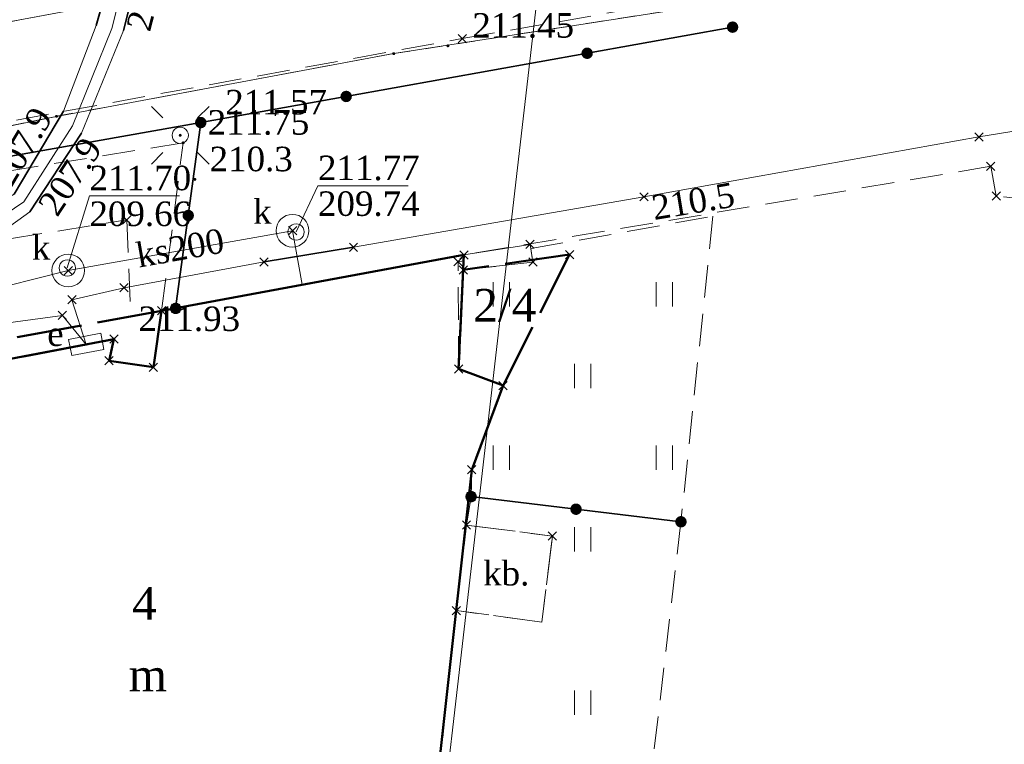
# Model space of a CAD drawing. Extents: x 7414218 to 7427513, y 5544630 to 5555035.
# Tile 40 of 46: x 7419608 to 7419639, y 5549631 to 5549653. Entities that reach past the tile are written whole.
import ezdxf
from ezdxf.enums import TextEntityAlignment as Align

# ---------------------------------------------------------------- set-up
doc = ezdxf.new("R2010")
doc.units = 0
for name, pattern in [('PRZER1-1', [1, 0.5, -0.5]), ('PRZER2-1', [1.5, 1, -0.5]), ('PRZER3-1', [2, 1.5, -0.5]), ('PRZER4-1', [2.5, 2, -0.5])]:
    doc.linetypes.add(name, pattern=pattern)
doc.layers.get('0').update_dxf_attribs({"linetype": 'CONTINUOUS'})
for name, color, linetype, lineweight in [('EGBA', 7, 'CONTINUOUS', 50), ('EGBA_O', 7, 'CONTINUOUS', 50), ('EGBN', 7, 'CONTINUOUS', 18), ('EGBN_O', 7, 'CONTINUOUS', 18), ('EGBP', 7, 'CONTINUOUS', 18), ('EGBU', 7, 'CONTINUOUS', 50), ('EGBU_O', 7, 'CONTINUOUS', 50), ('EGDE', 7, 'CONTINUOUS', 18), ('EGPG', 7, 'CONTINUOUS', 18), ('GOSRBG', 7, 'CONTINUOUS', 18), ('GUPPRZ_O', 7, 'CONTINUOUS', 18), ('OTDN', 7, 'CONTINUOUS', 18), ('OTKC', 7, 'CONTINUOUS', 18), ('OTKU', 7, 'CONTINUOUS', 18), ('OTKU_O', 7, 'CONTINUOUS', 18), ('OTOO', 7, 'CONTINUOUS', 35), ('OTRN', 7, 'CONTINUOUS', 13), ('OTRN_O', 7, 'CONTINUOUS', 13), ('OTRS', 7, 'CONTINUOUS', 13), ('OTRS_O', 7, 'CONTINUOUS', 13), ('OTZT', 7, 'CONTINUOUS', 18), ('SUEO', 7, 'CONTINUOUS', 18), ('SULO', 7, 'CONTINUOUS', 35), ('SUPK', 7, 'CONTINUOUS', 18), ('SUPW', 7, 'CONTINUOUS', 18), ('SUPW_O', 7, 'CONTINUOUS', 18)]:
    doc.layers.add(name, color=color, linetype=linetype, lineweight=lineweight)
for name, color, linetype, lineweight, true_color in [('EGUG', 7, 'CONTINUOUS', 18, 0x008000), ('GSPPRB', 7, 'CONTINUOUS', 18, 0x80ffff), ('SUEP', 1, 'CONTINUOUS', 18, 0xff0000), ('SUES', 1, 'CONTINUOUS', 18, 0xff0000), ('SUES_O', 1, 'CONTINUOUS', 18, 0xff0000), ('SUKP', 7, 'CONTINUOUS', 18, 0x803300), ('SUKP_O', 7, 'CONTINUOUS', 18, 0x803300), ('SUTP', 7, 'CONTINUOUS', 18, 0xff9100)]:
    doc.layers.add(name, color=color, linetype=linetype, lineweight=lineweight, true_color=true_color)
doc.styles.add('Times New Roman', font='times.ttf')

# ---------------------------------------------------------------- blocks, each defined once
blk = doc.blocks.new('GSPWPN1')
blk.add_hatch(color=0).paths.add_polyline_path([(-0.045, 0), (-0.043467, -0.011647), (-0.038971, -0.0225), (-0.03182, -0.03182), (-0.0225, -0.038971), (-0.011647, -0.043467), (0, -0.045), (0.011647, -0.043467), (0.0225, -0.038971), (0.03182, -0.03182), (0.038971, -0.0225), (0.043467, -0.011647), (0.045, 0), (0.043467, 0.011647), (0.038971, 0.0225), (0.03182, 0.03182), (0.0225, 0.038971), (0.011647, 0.043467), (0, 0.045), (-0.011647, 0.043467), (-0.0225, 0.038971), (-0.03182, 0.03182), (-0.038971, 0.0225), (-0.043467, 0.011647)])
blk = doc.blocks.new('GSPWPS1')
blk.add_hatch(color=0).paths.add_polyline_path([(-0.045, 0), (-0.043467, -0.011647), (-0.038971, -0.0225), (-0.03182, -0.03182), (-0.0225, -0.038971), (-0.011647, -0.043467), (0, -0.045), (0.011647, -0.043467), (0.0225, -0.038971), (0.03182, -0.03182), (0.038971, -0.0225), (0.043467, -0.011647), (0.045, 0), (0.043467, 0.011647), (0.038971, 0.0225), (0.03182, 0.03182), (0.0225, 0.038971), (0.011647, 0.043467), (0, 0.045), (-0.011647, 0.043467), (-0.0225, 0.038971), (-0.03182, 0.03182), (-0.038971, 0.0225), (-0.043467, 0.011647)])
blk = doc.blocks.new('GSSUTR1')
at = {"color": 0}
for points in [[(-0.25666, 0.36165), (-0.25666, -0.38835)], [(0.24334, -0.38835), (0.24334, 0.36165)]]:
    blk.add_lwpolyline(points, dxfattribs=at)
blk = doc.blocks.new('GUPIWZ1_1')
at = {"color": 0}
blk.add_lwpolyline([(0, 0.25), (0.064705, 0.241481), (0.125, 0.216506), (0.176777, 0.176777), (0.216506, 0.125), (0.241481, 0.064705), (0.25, 0), (0.241481, -0.064705), (0.216506, -0.125), (0.176777, -0.176777), (0.125, -0.216506), (0.064705, -0.241481), (0, -0.25), (-0.064705, -0.241481), (-0.125, -0.216506), (-0.176777, -0.176777), (-0.216506, -0.125), (-0.241481, -0.064705), (-0.25, 0), (-0.241481, 0.064705), (-0.216506, 0.125), (-0.176777, 0.176777), (-0.125, 0.216506), (-0.064705, 0.241481)], close=True, dxfattribs=at)
blk = doc.blocks.new('GUPESE1')
at = {"color": 0}
blk.add_lwpolyline([(-0.5, -0.25), (-0.5, 0.25), (0.5, 0.25), (0.5, -0.25)], close=True, dxfattribs=at)
blk = doc.blocks.new('GUPELA2')
blk.add_hatch(color=0).paths.add_polyline_path([(-0.001087, 0.044987), (0.011881, 0.043403), (0.021281, 0.03965), (0.030065, 0.033482), (0.038133, 0.023893), (0.043117, 0.012881), (0.044986, 0.001113), (0.044323, -0.007777), (0.040557, -0.019497), (0.033417, -0.030138), (0.024849, -0.037517), (0.013788, -0.042836), (0.002013, -0.044955), (-0.00982, -0.043916), (-0.020466, -0.040077), (-0.029541, -0.033946), (-0.036867, -0.025804), (-0.04187, -0.01649), (-0.04461, -0.005909), (-0.044532, 0.006476), (-0.041285, 0.017903), (-0.034764, 0.028574), (-0.024479, 0.03776), (-0.013449, 0.042943)])
at = {"color": 0}
for points in [[(-0.883883, 0.883883), (-0.53033, 0.53033)], [(0.883883, 0.883883), (0.53033, 0.53033)], [(-0.883883, -0.883883), (-0.53033, -0.53033)], [(0.883883, -0.883883), (0.53033, -0.53033)]]:
    blk.add_lwpolyline(points, dxfattribs=at)
blk = doc.blocks.new('GUPELA1')
at = {"color": 0}
blk.add_lwpolyline([(0, 0.25), (0.064705, 0.241481), (0.125, 0.216506), (0.176777, 0.176777), (0.216506, 0.125), (0.241481, 0.064705), (0.25, 0), (0.241481, -0.064705), (0.216506, -0.125), (0.176777, -0.176777), (0.125, -0.216506), (0.064705, -0.241481), (0, -0.25), (-0.064705, -0.241481), (-0.125, -0.216506), (-0.176777, -0.176777), (-0.216506, -0.125), (-0.241481, -0.064705), (-0.25, 0), (-0.241481, 0.064705), (-0.216506, 0.125), (-0.176777, 0.176777), (-0.125, 0.216506), (-0.064705, 0.241481)], close=True, dxfattribs=at)
blk = doc.blocks.new('GEPPGD1_2')
blk.add_hatch(color=0).paths.add_polyline_path([(0, -0.045), (0.013906, -0.042798), (0.02645, -0.036406), (0.036406, -0.02645), (0.042798, -0.013906), (0.045, 0), (0.042798, 0.013906), (0.036406, 0.02645), (0.02645, 0.036406), (0.013906, 0.042798), (0, 0.045), (-0.013906, 0.042798), (-0.02645, 0.036406), (-0.036406, 0.02645), (-0.042798, 0.013906), (-0.045, 0), (-0.042798, -0.013906), (-0.036406, -0.02645), (-0.02645, -0.036406), (-0.013906, -0.042798)])
blk = doc.blocks.new('GSPPRB0')
at = {"color": 0, "lineweight": 18}
for points in [[(-0.12726, -0.12726), (0.12726, 0.12726)], [(-0.12726, 0.12726), (0.12726, -0.12726)]]:
    blk.add_lwpolyline(points, dxfattribs=at)
blk = doc.blocks.new('GSLKOG1')
blk.add_hatch(color=0).paths.add_polyline_path([(-0.175, 0), (-0.169037, -0.045293), (-0.151554, -0.0875), (-0.123744, -0.123744), (-0.0875, -0.151554), (-0.045293, -0.169037), (0, -0.175), (0.045293, -0.169037), (0.0875, -0.151554), (0.123744, -0.123744), (0.151554, -0.0875), (0.169037, -0.045293), (0.175, 0), (0.169037, 0.045293), (0.151554, 0.0875), (0.123744, 0.123744), (0.0875, 0.151554), (0.045293, 0.169037), (0, 0.175), (-0.045293, 0.169037), (-0.0875, 0.151554), (-0.123744, 0.123744), (-0.151554, 0.0875), (-0.169037, 0.045293)])
blk = doc.blocks.new('KOLO')
blk.add_hatch(color=0).paths.add_polyline_path([(-0.175, 0), (-0.169037, -0.045293), (-0.151554, -0.0875), (-0.123744, -0.123744), (-0.0875, -0.151554), (-0.045293, -0.169037), (0, -0.175), (0.045293, -0.169037), (0.0875, -0.151554), (0.123744, -0.123744), (0.151554, -0.0875), (0.169037, -0.045293), (0.175, 0), (0.169037, 0.045293), (0.151554, 0.0875), (0.123744, 0.123744), (0.0875, 0.151554), (0.045293, 0.169037), (0, 0.175), (-0.045293, 0.169037), (-0.0875, 0.151554), (-0.123744, 0.123744), (-0.151554, 0.0875), (-0.169037, 0.045293)])

msp = doc.modelspace()

# ---------------------------------------------------------------- linework, layer by layer
at = {"layer": 'EGBA', "linetype": 'PRZER4-1', "lineweight": 50, "elevation": 10.18}
for points in [[(7419625.24, 5549645.82), (7419621.979, 5549645.347), (7419621.84, 5549642.32), (7419623.2, 5549641.81)], [(7419612.74, 5549644.1), (7419601.54, 5549642.05), (7419602.83, 5549634.81), (7419603.6, 5549641.77), (7419611.28, 5549643.23), (7419611.13, 5549642.57), (7419612.49, 5549642.37)]]:
    msp.add_lwpolyline(points, close=True, dxfattribs=at)
at = {"layer": 'EGBN', "linetype": 'Continuous', "lineweight": 18, "elevation": 10.18}
msp.add_lwpolyline([(7419621.84, 5549642.32), (7419622, 5549645.81), (7419612.74, 5549644.1), (7419612.49, 5549642.37), (7419611.13, 5549642.57), (7419611.28, 5549643.23), (7419603.6, 5549641.77), (7419602.95, 5549635.96), (7419603.8, 5549635.89), (7419603.04, 5549628.46), (7419605.98, 5549628.12), (7419605.66, 5549625.12), (7419609.17, 5549624.73), (7419609.26, 5549625.56), (7419612.01, 5549625.25), (7419611.92, 5549624.41), (7419616.92, 5549623.86), (7419617.27, 5549626.86), (7419619.56, 5549626.66), (7419619.98, 5549630.48), (7419621.26, 5549630.37), (7419622.24, 5549639.23), (7419623.2, 5549641.81)], close=True, dxfattribs=at)
at = {"layer": 'EGBP', "linetype": 'PRZER2-1', "lineweight": 18, "elevation": 10.18}
msp.add_lwpolyline([(7419667.5, 5549620.85), (7419669.24, 5549636.48), (7419666.61, 5549636.79), (7419666.96, 5549639.96), (7419667.53, 5549646.38), (7419665.76, 5549646.71), (7419667.04, 5549650.16), (7419662.16, 5549651.97), (7419660.22, 5549652.65), (7419645.93, 5549650.07), (7419646.57, 5549646.69), (7419639.53, 5549647.48), (7419638.31, 5549647.61), (7419638.14, 5549648.52), (7419622, 5549645.81), (7419612.74, 5549644.1), (7419612.49, 5549642.37), (7419611.13, 5549642.57), (7419611.28, 5549643.23), (7419603.6, 5549641.77), (7419601.79, 5549625.54)], dxfattribs=at)
at = {"layer": 'EGBU', "linetype": 'Continuous', "lineweight": 50, "elevation": 10.18}
msp.add_lwpolyline([(7419621.84, 5549642.32), (7419622, 5549645.81), (7419612.74, 5549644.1), (7419612.49, 5549642.37), (7419611.13, 5549642.57), (7419611.28, 5549643.23), (7419603.6, 5549641.77), (7419601.79, 5549625.54), (7419609.17, 5549624.73), (7419609.26, 5549625.56), (7419612.01, 5549625.25), (7419611.92, 5549624.41), (7419620.49, 5549623.46), (7419622.24, 5549639.23), (7419623.2, 5549641.81)], close=True, dxfattribs=at)
at = {"layer": 'EGDE', "linetype": 'Continuous', "lineweight": 18, "elevation": 10.22}
for points in [[(7419691.9, 5549667.65), (7419649.26, 5549659.54), (7419641.05, 5549657.97), (7419630.6, 5549656.65), (7419619.81, 5549655.03), (7419609.66, 5549653.24), (7419589.07, 5549649.42), (7419557.7, 5549643.96), (7419540.13, 5549643.06), (7419523.27, 5549643.29), (7419509.38, 5549641.39), (7419462.29, 5549628.43), (7419462.45, 5549628.77), (7419446.03, 5549630.99), (7419446.66, 5549622.15), (7419432.87, 5549470.11), (7419428.25, 5549466.49), (7419384.74, 5549466.49), (7419372.42, 5549466.59)], [(7419438.3, 5549490.48), (7419449.43, 5549604.09), (7419450.45, 5549614.49), (7419451.3, 5549617.85), (7419452.51, 5549620.06), (7419454.77, 5549622.45), (7419458.98, 5549625.04), (7419462.38, 5549626.43), (7419462.7, 5549626.56), (7419482.9, 5549629.97), (7419487.71, 5549630.61), (7419562.5, 5549640.55), (7419590.93, 5549644.33), (7419591.23, 5549646.31), (7419603.9, 5549648.9), (7419609.52, 5549650.05), (7419619.85, 5549651.97), (7419630.2, 5549653.58), (7419640.65, 5549655.17), (7419649.84, 5549657.3), (7419665.24, 5549660.9), (7419684.7, 5549663.65), (7419689.36, 5549664.31)]]:
    msp.add_lwpolyline(points, dxfattribs=at)
for points in [[(7419606.85, 5549663.64), (7419588.38, 5549660.2), (7419556.13, 5549655.93), (7419538.53, 5549652.48), (7419528.76, 5549648.51), (7419509.38, 5549641.39), (7419523.27, 5549643.29), (7419540.13, 5549643.06), (7419557.7, 5549643.96), (7419589.07, 5549649.42), (7419609.66, 5549653.24)], [(7419641.13, 5549581.31), (7419654.91, 5549579.28), (7419664, 5549577.94), (7419668.79, 5549615.18), (7419676.55, 5549613.55), (7419684.7, 5549663.65), (7419665.24, 5549660.9), (7419649.84, 5549657.3), (7419640.65, 5549655.17), (7419630.2, 5549653.58), (7419619.85, 5549651.97), (7419609.52, 5549650.05), (7419603.9, 5549648.9), (7419591.23, 5549646.31), (7419590.93, 5549644.33), (7419584.48, 5549588.54), (7419641.23, 5549582.15)]]:
    msp.add_lwpolyline(points, close=True, dxfattribs=at)
at = {"layer": 'EGUG', "linetype": 'PRZER1-1', "lineweight": 18, "elevation": 10.08}
for points in [[(7419691.9, 5549667.65), (7419649.26, 5549659.54), (7419641.05, 5549657.97), (7419630.6, 5549656.65), (7419619.81, 5549655.03), (7419609.66, 5549653.24), (7419589.07, 5549649.42), (7419557.7, 5549643.96), (7419540.13, 5549643.06), (7419523.27, 5549643.29), (7419509.38, 5549641.39), (7419462.29, 5549628.43), (7419462.45, 5549628.77), (7419446.03, 5549630.99), (7419446.66, 5549622.15), (7419432.87, 5549470.11), (7419428.25, 5549466.49), (7419384.74, 5549466.49), (7419372.42, 5549466.59)], [(7419438.3, 5549490.48), (7419449.43, 5549604.09), (7419450.45, 5549614.49), (7419451.3, 5549617.85), (7419452.51, 5549620.06), (7419454.77, 5549622.45), (7419458.98, 5549625.04), (7419462.38, 5549626.43), (7419462.7, 5549626.56), (7419482.9, 5549629.97), (7419487.71, 5549630.61), (7419562.5, 5549640.55), (7419590.93, 5549644.33), (7419591.23, 5549646.31), (7419603.9, 5549648.9), (7419609.52, 5549650.05), (7419619.85, 5549651.97), (7419630.2, 5549653.58), (7419640.65, 5549655.17), (7419649.84, 5549657.3), (7419665.24, 5549660.9), (7419684.7, 5549663.65), (7419689.36, 5549664.31)]]:
    msp.add_lwpolyline(points, dxfattribs=at)
for points in [[(7419609.66, 5549653.24), (7419606.85, 5549663.64), (7419599.71, 5549662.31), (7419588.38, 5549660.2), (7419556.13, 5549655.93), (7419538.53, 5549652.48), (7419528.76, 5549648.51), (7419509.38, 5549641.39), (7419523.27, 5549643.29), (7419540.13, 5549643.06), (7419557.7, 5549643.96), (7419589.07, 5549649.42)], [(7419676.55, 5549613.55), (7419684.7, 5549663.65), (7419665.24, 5549660.9), (7419649.84, 5549657.3), (7419640.65, 5549655.17), (7419630.2, 5549653.58), (7419619.85, 5549651.97), (7419609.52, 5549650.05), (7419603.9, 5549648.9), (7419591.23, 5549646.31), (7419590.93, 5549644.33), (7419584.48, 5549588.54), (7419641.23, 5549582.15), (7419641.13, 5549581.31), (7419654.91, 5549579.28), (7419664, 5549577.94), (7419668.79, 5549615.18)]]:
    msp.add_lwpolyline(points, close=True, dxfattribs=at)
at = {"layer": 'GOSRBG', "linetype": 'Continuous', "lineweight": 18, "elevation": 10.04}
msp.add_lwpolyline([(7419615.774, 5549580.427), (7419627.462, 5549681.489), (7419471.968, 5549660.82), (7419431.639, 5549636.152), (7419428.19, 5549596.998), (7419413.018, 5549502.167), (7419456.743, 5549498.498), (7419481.58, 5549497.212), (7419522.704, 5549494.583), (7419537.085, 5549494.391), (7419547.298, 5549493.821), (7419605.188, 5549491.067)], close=True, dxfattribs=at)
at = {"layer": 'GUPPRZ_O', "linetype": 'Continuous', "lineweight": 13, "elevation": 10.8, "flags": 128}
for points in [[(7419616.86, 5549646.51), (7419617.53, 5549647.925), (7419620.29, 5549647.925)], [(7419609.85, 5549645.41), (7419610.53, 5549647.615), (7419613.29, 5549647.615)]]:
    msp.add_lwpolyline(points, dxfattribs=at)
at = {"layer": 'OTDN', "linetype": 'Continuous', "lineweight": 18, "elevation": 10.18}
msp.add_lwpolyline([(7419622, 5549645.81), (7419624.03, 5549646.13), (7419624.116, 5549645.587), (7419621.979, 5549645.347)], close=True, dxfattribs=at)
at = {"layer": 'OTKC', "linetype": 'PRZER2-1', "lineweight": 18, "elevation": 10.18}
msp.add_lwpolyline([(7419598.16, 5549623.35), (7419600.25, 5549641.13), (7419601.68, 5549641.4), (7419602.16, 5549645.34), (7419611.67, 5549646.88), (7419611.79, 5549643.93), (7419612.74, 5549644.1), (7419613.4, 5549649.24), (7419602.39, 5549647.46), (7419602.37, 5549647.87), (7419602.39, 5549648.86), (7419621.95, 5549652.43), (7419641.72, 5549655.89)], dxfattribs=at)
at = {"layer": 'OTKU', "linetype": 'PRZER3-1', "lineweight": 18, "elevation": 10.18}
msp.add_lwpolyline([(7419624.71, 5549637.2), (7419624.39, 5549634.57), (7419621.77, 5549634.92), (7419622.08, 5549637.54)], close=True, dxfattribs=at)
at = {"layer": 'OTOO', "linetype": 'Continuous', "lineweight": 35, "elevation": 10.18}
for points in [[(7419613.94, 5549649.86), (7419630.23, 5549652.78)], [(7419602.35, 5549647.81), (7419613.94, 5549649.86)], [(7419613.94, 5549649.86), (7419613.17, 5549644.17)], [(7419622.22, 5549638.41), (7419628.65, 5549637.64)]]:
    msp.add_lwpolyline(points, dxfattribs=at)
at = {"layer": 'OTZT', "linetype": 'PRZER2-1', "lineweight": 18, "elevation": 10.1}
msp.add_lwpolyline([(7419621.19, 5549629.54), (7419621.77, 5549634.92), (7419624.39, 5549634.57), (7419624.71, 5549637.2), (7419622.08, 5549637.54), (7419622.22, 5549638.41), (7419622.24, 5549639.23), (7419623.2, 5549641.81), (7419621.84, 5549642.32), (7419621.82, 5549645.6), (7419621.99, 5549645.63), (7419621.979, 5549645.347), (7419624.116, 5549645.587), (7419624.05, 5549646), (7419629.63, 5549646.99), (7419628.65, 5549637.64), (7419627.62, 5549628.87)], dxfattribs=at)
at = {"layer": 'SUEP', "linetype": 'Continuous', "lineweight": 18, "elevation": 10.14}
for points in [[(7419590.34, 5549626.9), (7419591.38, 5549637.61), (7419591.81, 5549639.33), (7419592.78, 5549640.5), (7419601.52, 5549644.79), (7419606.23, 5549646.49), (7419608.22, 5549647.67), (7419609.73, 5549650.21), (7419610.73, 5549652.83), (7419612.31, 5549658.36), (7419612.97, 5549659.15), (7419613.88, 5549659.75), (7419617.58, 5549660.66), (7419636.39, 5549663.29), (7419653.8, 5549666.72), (7419664.82, 5549668.82), (7419668.26, 5549669.11), (7419669.35, 5549669.84), (7419673.85, 5549677.41), (7419675.27, 5549678.46), (7419676.96, 5549678.59), (7419687.02, 5549678.1)], [(7419591, 5549626.85), (7419591.98, 5549637.48), (7419592.35, 5549638.9), (7419593.13, 5549639.8), (7419601.73, 5549644.08), (7419606.46, 5549645.52), (7419608.7, 5549647.13), (7419610.29, 5549649.53), (7419611.57, 5549652.68), (7419612.93, 5549658.03), (7419613.53, 5549658.68), (7419614.3, 5549659.19), (7419617.95, 5549660.02), (7419636.65, 5549662.63), (7419653.9, 5549666.1), (7419664.92, 5549668.15), (7419667.46, 5549668.42), (7419669.16, 5549668.76), (7419670.57, 5549669.81), (7419675.38, 5549677.09), (7419676.12, 5549677.34), (7419676.93, 5549677.3), (7419687.09, 5549677.14)], [(7419668.71, 5549623.753), (7419669.908, 5549635.849), (7419669.361, 5549637.262), (7419667.819, 5549637.762), (7419667.33, 5549637.938), (7419667.527, 5549640.4), (7419668.162, 5549644.245), (7419668.663, 5549650.287), (7419660.162, 5549653.582), (7419658.015, 5549653.249), (7419654.722, 5549652.544), (7419643.463, 5549650.341), (7419637.78, 5549649.418), (7419627.515, 5549647.586), (7419618.618, 5549646.043), (7419615.879, 5549645.593), (7419611.591, 5549644.802), (7419609.992, 5549644.437), (7419610.43, 5549643.07), (7419609.702, 5549643.956), (7419602.495, 5549642.981), (7419602.395, 5549641.169), (7419602.038, 5549636.595), (7419600.764, 5549624.811)]]:
    msp.add_lwpolyline(points, dxfattribs=at)
at = {"layer": 'SUKP', "linetype": 'Continuous', "lineweight": 18, "elevation": 10.14}
msp.add_lwpolyline([(7419595.14, 5549641.61), (7419595.72, 5549641.76), (7419609.88, 5549645.33), (7419616.75, 5549646.55), (7419617.05, 5549644.9)], dxfattribs=at)
at = {"layer": 'SULO', "linetype": 'Continuous', "lineweight": 35, "elevation": 10.12}
for points in [[(7419610.73, 5549652.83), (7419612.31, 5549658.36)], [(7419612.93, 5549658.03), (7419611.57, 5549652.68)], [(7419609.73, 5549650.21), (7419608.22, 5549647.67)], [(7419608.7, 5549647.13), (7419610.29, 5549649.53)], [(7419618.618, 5549646.043), (7419615.879, 5549645.593)]]:
    msp.add_lwpolyline(points, dxfattribs=at)
at = {"layer": 'SUPK', "linetype": 'Continuous', "lineweight": 18, "elevation": 10.14}
for points in [[(7419616.75, 5549646.05, -1), (7419616.75, 5549647.05, -1)], [(7419609.88, 5549644.83, -1), (7419609.88, 5549645.83, -1)]]:
    msp.add_lwpolyline(points, format="xyb", close=True, dxfattribs=at)
at = {"layer": 'SUTP', "linetype": 'Continuous', "lineweight": 18, "elevation": 10.14}
msp.add_lwpolyline([(7419686.85, 5549677.9), (7419677.16, 5549678.18), (7419673.85, 5549677.41), (7419669.35, 5549669.84), (7419667.93, 5549668.82), (7419653.88, 5549666.39), (7419636.58, 5549662.94), (7419617.48, 5549660.33), (7419614.14, 5549659.5), (7419612.59, 5549658.16), (7419611.21, 5549652.74), (7419610.01, 5549649.76), (7419608.52, 5549647.43), (7419606.48, 5549646.06), (7419601.54, 5549644.31), (7419593.02, 5549640.23), (7419592.05, 5549638.95), (7419590.7, 5549626.86)], dxfattribs=at)

# ---------------------------------------------------------------- block references
at = {"layer": 'EGPG', "linetype": 'Continuous', "lineweight": 18}
for p in [(7419619.85, 5549651.97, 10.24), (7419609.52, 5549650.05, 10.24)]:
    msp.add_blockref('GEPPGD1_2', p, dxfattribs=at)
at = {"layer": 'GSPPRB', "linetype": 'Continuous', "lineweight": 18}
for p in [(7419621.95, 5549652.43, 10.28), (7419637.78, 5549649.418, 10.28), (7419638.14, 5549648.52, 10.28), (7419627.515, 5549647.586, 10.28), (7419638.31, 5549647.61, 10.28), (7419611.67, 5549646.88, 10.28), (7419616.75, 5549646.55, 10.28), (7419624.03, 5549646.13, 10.28), (7419618.618, 5549646.043, 10.28), (7419625.24, 5549645.82, 10.28), (7419615.879, 5549645.593, 10.28), (7419621.82, 5549645.6, 10.28), (7419622, 5549645.81, 10.28), (7419624.116, 5549645.587, 10.28), (7419609.88, 5549645.33, 10.28), (7419621.979, 5549645.347, 10.28), (7419611.591, 5549644.802, 10.28), (7419609.992, 5549644.437, 10.28), (7419612.74, 5549644.1, 10.28), (7419613.17, 5549644.17, 10.28), (7419609.702, 5549643.956, 10.28), (7419611.28, 5549643.23, 10.28), (7419611.13, 5549642.57, 10.28), (7419612.49, 5549642.37, 10.28), (7419621.84, 5549642.32, 10.28), (7419623.2, 5549641.81, 10.28), (7419623.2, 5549641.81, 10.28), (7419622.24, 5549639.23, 10.28), (7419622.22, 5549638.41, 10.28), (7419622.08, 5549637.54, 10.28), (7419624.71, 5549637.2, 10.28), (7419621.77, 5549634.92, 10.28)]:
    msp.add_blockref('GSPPRB0', p, dxfattribs=at)
at = {"layer": 'OTOO', "linetype": 'Continuous', "lineweight": 35}
for name, p, rotation in [('GSLKOG1', (7419630.23, 5549652.78, 10.18), 10.1624046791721), ('KOLO', (7419625.776, 5549651.982, 10.18), 10.1624046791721), ('KOLO', (7419625.776, 5549651.982, 10.18), 10.1624046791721), ('KOLO', (7419618.394, 5549650.658, 10.18), 10.1624046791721), ('KOLO', (7419618.394, 5549650.658, 10.18), 10.1624046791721), ('GSLKOG1', (7419613.94, 5549649.86, 10.18), 10.03053941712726), ('GSLKOG1', (7419613.94, 5549649.86, 10.18), 10.1624046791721), ('GSLKOG1', (7419613.94, 5549649.86, 10.18), 262.293257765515), ('KOLO', (7419613.555, 5549647.015, 10.18), 262.293257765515), ('KOLO', (7419613.555, 5549647.015, 10.18), 262.293257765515), ('GSLKOG1', (7419613.17, 5549644.17, 10.18), 262.293257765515), ('GSLKOG1', (7419622.22, 5549638.41, 10.18), 353.1712817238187), ('KOLO', (7419625.435, 5549638.025, 10.18), 353.1712817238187), ('KOLO', (7419625.435, 5549638.025, 10.18), 353.1712817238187), ('GSLKOG1', (7419628.65, 5549637.64, 10.18), 353.1712817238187)]:
    msp.add_blockref(name, p, dxfattribs=dict(at, rotation=rotation))
at = {"layer": 'OTRN', "linetype": 'Continuous', "lineweight": 13}
msp.add_blockref('GSPWPN1', (7419613.76, 5549648.12, 10.08), dxfattribs=at)
at = {"layer": 'OTRS', "linetype": 'Continuous', "lineweight": 13}
for p in [(7419621.51, 5549652.21, 10.08), (7419613.94, 5549649.86, 10.08), (7419613.4, 5549649.24, 10.08), (7419611.28, 5549643.23, 10.08)]:
    msp.add_blockref('GSPWPS1', p, dxfattribs=at)
at = {"layer": 'OTZT', "linetype": 'Continuous', "lineweight": 18}
for p in [(7419623.15, 5549644.617, 10.1), (7419628.15, 5549644.617, 10.1), (7419625.65, 5549642.117, 10.1), (7419623.15, 5549639.617, 10.1), (7419628.15, 5549639.617, 10.1), (7419625.65, 5549637.117, 10.1), (7419625.65, 5549632.117, 10.1)]:
    msp.add_blockref('GSSUTR1', p, dxfattribs=at)
at = {"layer": 'SUEO', "linetype": 'Continuous', "lineweight": 18}
for name, p in [('GUPELA2', (7419613.31, 5549649.47, 10.15)), ('GUPELA1', (7419613.31, 5549649.47, 10.16))]:
    msp.add_blockref(name, p, dxfattribs=at)
at = {"layer": 'SUES', "linetype": 'Continuous', "lineweight": 18, "rotation": 10.76401294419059}
msp.add_blockref('GUPESE1', (7419610.43, 5549643.07, 10.16), dxfattribs=at)
at = {"layer": 'SUPW', "linetype": 'Continuous', "lineweight": 18}
for p in [(7419616.86, 5549646.51, 10.18), (7419609.85, 5549645.41, 10.18)]:
    msp.add_blockref('GUPIWZ1_1', p, dxfattribs=at)

# ---------------------------------------------------------------- texts
at = {"layer": 'EGBA_O', "linetype": 'Continuous', "lineweight": 0, "style": 'Times New Roman'}
msp.add_text('2/4', height=1, dxfattribs=at).set_placement((7419623.253, 5549643.766, 10.8), align=Align.CENTER)
at = {"layer": 'EGBN_O', "linetype": 'Continuous', "lineweight": 0, "style": 'Times New Roman'}
msp.add_text('4', height=1, dxfattribs=at).set_placement((7419612.212, 5549634.643, 10.8), align=Align.CENTER)
at = {"layer": 'EGBU_O', "linetype": 'Continuous', "lineweight": 0, "style": 'Times New Roman'}
msp.add_text('m', height=1, dxfattribs=at).set_placement((7419611.73, 5549632.45, 10.8))
at = {"layer": 'GUPPRZ_O', "linetype": 'Continuous', "lineweight": 0, "style": 'Times New Roman'}
for s, rotation, p in [('208.1', 75.737, (7419612.381, 5549652.609, 10.8)), ('207.9', 59.269, (7419608.129, 5549647.832, 10.8)), ('207.9', 56.475, (7419609.542, 5549646.94, 10.8)), ('211.77', 360, (7419617.53, 5549648.098, 10.8)), ('211.70', 360, (7419610.53, 5549647.788, 10.8)), ('209.74', 360, (7419617.53, 5549647.003, 10.8)), ('210.5', 9.521, (7419627.828, 5549646.874, 10.8)), ('209.66', 360, (7419610.53, 5549646.693, 10.8))]:
    msp.add_text(s, height=0.75, rotation=rotation, dxfattribs=at).set_placement(p)
at = {"layer": 'OTKU_O', "linetype": 'Continuous', "lineweight": 0, "style": 'Times New Roman'}
msp.add_text('kb.', height=0.75, rotation=360, dxfattribs=at).set_placement((7419622.59, 5549635.69, 10.8))
at = {"layer": 'OTRN_O', "linetype": 'Continuous', "lineweight": 0, "style": 'Times New Roman'}
msp.add_text('210.3', height=0.75, rotation=359.9998, dxfattribs=at).set_placement((7419614.21, 5549648.37, 10.8))
at = {"layer": 'OTRS_O', "linetype": 'Continuous', "lineweight": 0, "style": 'Times New Roman'}
for s, p in [('211.45', (7419622.26, 5549652.46, 10.8)), ('211.57', (7419614.69, 5549650.11, 10.8)), ('211.75', (7419614.15, 5549649.49, 10.8)), ('211.93', (7419612.03, 5549643.48, 10.8))]:
    msp.add_text(s, height=0.75, dxfattribs=at).set_placement(p)
at = {"layer": 'SUES_O', "linetype": 'Continuous', "lineweight": 0, "style": 'Times New Roman'}
msp.add_text('e', height=0.75, rotation=360, dxfattribs=at).set_placement((7419609.74, 5549643.02, 10.8), align=Align.RIGHT)
at = {"layer": 'SUKP_O', "linetype": 'Continuous', "lineweight": 0, "style": 'Times New Roman'}
msp.add_text('ks200', height=0.75, rotation=10.07, dxfattribs=at).set_placement((7419613.371, 5549645.655, 10.8), align=Align.CENTER)
at = {"layer": 'SUPW_O', "linetype": 'Continuous', "lineweight": 0, "style": 'Times New Roman'}
for p in [(7419616.11, 5549646.76, 10.8), (7419609.33, 5549645.66, 10.8)]:
    msp.add_text('k', height=0.75, rotation=360, dxfattribs=at).set_placement(p, align=Align.RIGHT)

doc.saveas('drawing.dxf')
